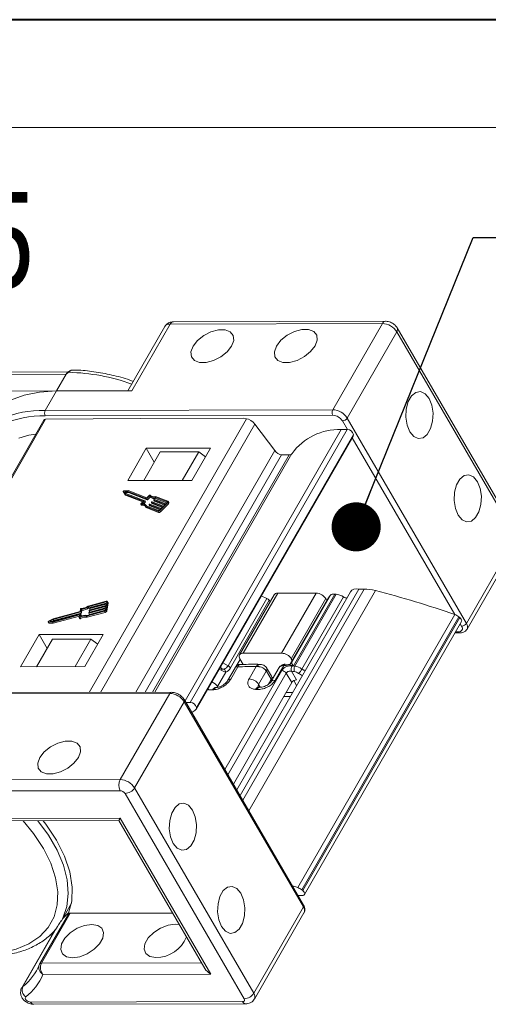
# Model space of a CAD drawing. Header units: millimetres. Extents: x 2390 to 3312, y -95 to 558.
# Tile 40 of 49: x 2970 to 3017, y 457 to 558. Entities that reach past the tile are written whole.
import ezdxf

# ---------------------------------------------------------------- set-up
doc = ezdxf.new("R2010")
doc.units = ezdxf.units.MM
doc.styles.get("Standard").update_dxf_attribs({"font": '仿宋_GB2312.ttf', "width": 0.8})
doc.dimstyles.new('ISO-25.1', dxfattribs={"dimtxt": 6, "dimasz": 5, "dimexe": 3.5, "dimexo": 0.625, "dimgap": 1.5, "dimtad": 1, "dimtoh": 1, "dimdsep": 46, "dimtxsty": 'Standard', "dimcen": 2.5, "dimadec": 0, "dimazin": 0, "dimtfac": 1, "dimtmove": 0, "dimatfit": 3, "dimfxl": 0, "dimarcsym": 0})

msp = doc.modelspace()

# ---------------------------------------------------------------- linework, layer by layer
at = {"color": 7, "lineweight": 40}
msp.add_line((3312.485, 557.64), (2390.245, 557.64), dxfattribs=at)
at = {"color": 7, "lineweight": 13}
msp.add_line((3301.506, 546.661), (2445.14, 546.661), dxfattribs=at)
at = {"color": 7, "linetype": 'Continuous', "lineweight": 15}
for p, q in [((2984.884, 526.648), (2980.979, 519.852)), ((3006.471, 526.696), (2984.884, 526.648)), ((3006.797, 526.931), (2985.21, 526.883)), ((3001.427, 517.917), (3006.471, 526.696)), ((2984.335, 526.398), (2980.573, 519.851)), ((3007.942, 525.851), (3002.899, 517.072)), ((3020.072, 504.945), (3007.942, 525.851)), ((3020.111, 505.345), (3007.981, 526.251)), ((2974.48, 521.768), (2952.954, 521.721)), ((2974.278, 521.534), (2953.05, 521.487)), ((2974.278, 521.534), (2973.302, 519.835)), ((2973.302, 519.835), (2963.95, 519.814)), ((2972.163, 517.852), (2973.302, 519.835)), ((2980.979, 519.852), (2973.302, 519.835)), ((2971.555, 517.838), (2972.163, 517.852)), ((2972.163, 517.852), (3001.427, 517.917)), ((2972.023, 516.865), (2956.064, 489.086)), ((2972.207, 516.949), (2956.199, 489.086)), ((3001.428, 517.352), (2972.165, 517.287)), ((2981.898, 517.025), (2972.207, 516.949)), ((2976.618, 489.132), (2992.635, 517.01)), ((2993.502, 516.463), (2977.801, 489.134)), ((2992.349, 517.049), (2981.898, 517.025)), ((2992.635, 517.01), (2992.349, 517.049)), ((2993.502, 516.463), (2995.528, 513.762)), ((3002.917, 515.912), (3002.409, 516.788)), ((3002.899, 517.072), (3015.029, 496.167)), ((2986.393, 488.267), (3002.268, 515.899)), ((2986.917, 488.105), (3002.893, 515.913)), ((3003.526, 515.409), (2987.55, 487.601)), ((3003.526, 515.409), (3003.521, 515.33)), ((2987.508, 487.398), (3003.485, 515.207)), ((2987.544, 487.522), (3003.521, 515.33)), ((3013.859, 497.056), (3003.406, 515.07)), ((2982.444, 514), (2980.556, 510.716)), ((2981.383, 489.142), (2995.528, 513.762)), ((2982.189, 510.719), (2983.865, 513.636)), ((2988.975, 514.015), (2982.444, 514)), ((2983.263, 512.588), (2982.444, 514)), ((2983.309, 489.147), (2997.275, 513.456)), ((2987.784, 513.645), (2983.865, 513.636)), ((2986.108, 510.728), (2987.784, 513.645)), ((2987.088, 510.73), (2988.975, 514.015)), ((2988.471, 513.137), (2987.784, 513.645)), ((2982.33, 489.144), (2996.222, 513.324)), ((2983.093, 489.146), (2996.985, 513.326)), ((2996.222, 513.324), (2996.985, 513.326)), ((2980.556, 510.716), (2987.088, 510.73)), ((2980.102, 509.596), (2980.168, 509.483)), ((2980.103, 509.595), (2980.272, 509.338)), ((2980.103, 509.595), (2980.168, 509.482)), ((2980.611, 509.678), (2980.165, 509.658)), ((2980.168, 509.483), (2980.168, 509.482)), ((2980.168, 509.482), (2980.338, 509.225)), ((2980.556, 509.605), (2980.228, 509.59)), ((2980.228, 509.59), (2980.353, 509.401)), ((2980.622, 509.492), (2980.303, 509.478)), ((2980.353, 509.401), (2982.283, 508.659)), ((2982.486, 508.863), (2980.556, 509.605)), ((2980.556, 509.605), (2980.622, 509.492)), ((2982.49, 508.956), (2980.611, 509.678)), ((2982.552, 508.75), (2980.622, 509.492)), ((2980.272, 509.338), (2982.167, 508.61)), ((2980.272, 509.338), (2980.338, 509.225)), ((2980.338, 509.225), (2982.104, 508.546)), ((2982.167, 508.61), (2981.906, 508.347)), ((2982.282, 508.636), (2982.021, 508.373)), ((2982.348, 508.523), (2982.181, 508.356)), ((2982.282, 508.636), (2982.348, 508.523)), ((2982.354, 508.542), (2982.288, 508.655)), ((2982.486, 508.863), (2982.552, 508.75)), ((2982.78, 509.137), (2982.519, 508.874)), ((2982.519, 508.874), (2982.585, 508.761)), ((2982.767, 509.213), (2982.523, 508.967)), ((2982.846, 509.024), (2982.585, 508.761)), ((2982.78, 509.137), (2982.846, 509.024)), ((2982.968, 508.492), (2983.034, 508.379)), ((2984.135, 508.041), (2982.974, 508.488)), ((2982.974, 508.488), (2983.039, 508.375)), ((2982.975, 508.511), (2983.008, 508.545)), ((2984.072, 507.977), (2983.039, 508.375)), ((2983.041, 508.556), (2984.203, 508.109)), ((2983.205, 508.73), (2983.271, 508.617)), ((2984.372, 508.279), (2983.21, 508.726)), ((2983.21, 508.726), (2983.276, 508.613)), ((2983.211, 508.749), (2983.245, 508.783)), ((2984.309, 508.215), (2983.276, 508.613)), ((2983.278, 508.794), (2984.439, 508.347)), ((2984.576, 508.529), (2983.326, 509.01)), ((2983.326, 509.01), (2983.391, 508.897)), ((2984.644, 508.597), (2983.373, 509.086)), ((2984.545, 508.453), (2983.391, 508.897)), ((2983.827, 507.642), (2984.639, 508.458)), ((2984.439, 508.347), (2984.575, 508.483)), ((2984.576, 508.529), (2984.589, 508.508)), ((2984.639, 508.458), (2984.704, 508.345)), ((2984.741, 508.459), (2984.675, 508.572)), ((2981.894, 508.309), (2981.959, 508.196)), ((2981.921, 508.298), (2981.987, 508.185)), ((2982.359, 508.066), (2983.629, 507.577)), ((2982.359, 508.066), (2982.424, 507.953)), ((2982.461, 508.121), (2982.417, 508.196)), ((2982.424, 507.953), (2983.695, 507.464)), ((2982.446, 508.126), (2983.697, 507.645)), ((2982.732, 508.254), (2982.797, 508.141)), ((2983.898, 507.803), (2982.737, 508.25)), ((2982.737, 508.25), (2982.802, 508.137)), ((2982.738, 508.273), (2982.772, 508.307)), ((2983.835, 507.74), (2982.802, 508.137)), ((2982.805, 508.318), (2983.966, 507.871)), ((2983.629, 507.577), (2983.695, 507.464)), ((2983.763, 507.667), (2983.898, 507.803)), ((2983.827, 507.642), (2983.893, 507.529)), ((2983.893, 507.529), (2984.704, 508.345)), ((2983.966, 507.871), (2984.135, 508.041)), ((2984.203, 508.109), (2984.372, 508.279)), ((3015.029, 496.167), (3020.072, 504.945)), ((3015.09, 495.567), (3020.133, 504.345)), ((3003.243, 499.392), (2991.648, 479.21)), ((3004.073, 499.661), (2991.988, 478.625)), ((2992.259, 478.157), (3004.608, 499.651)), ((3005.77, 499.497), (2992.888, 477.074)), ((3004.156, 499.65), (3004.073, 499.661)), ((3004.608, 499.651), (3004.156, 499.65)), ((2978.365, 498.414), (2976.529, 497.918)), ((2978.354, 498.346), (2976.547, 497.858)), ((2978.354, 498.346), (2978.389, 498.285)), ((2978.363, 497.535), (2978.488, 498.349)), ((2978.547, 498.276), (2978.482, 498.389)), ((2978.488, 498.349), (2978.553, 498.236)), ((2990.774, 491.843), (2994.715, 498.703)), ((2994.966, 498.516), (2991.01, 491.63)), ((2995.452, 499.069), (2991.938, 492.952)), ((2995.818, 499.236), (2992.304, 493.119)), ((2994.715, 498.703), (2994.147, 498.954)), ((2995.061, 498.389), (2994.966, 498.516)), ((2999.737, 499.244), (2995.818, 499.236)), ((2996.223, 493.128), (2999.737, 499.244)), ((3000.941, 498.705), (2997.101, 492.022)), ((3000.949, 498.717), (2997.103, 492.023)), ((3000.718, 498.681), (2997.204, 492.564)), ((2997.234, 492.143), (3001.191, 499.03)), ((3001.633, 499.147), (2997.434, 491.837)), ((3001.763, 499.133), (2997.562, 491.821)), ((2998.288, 491.509), (3002.511, 498.859)), ((3000.823, 498.5), (3000.718, 498.681)), ((3001.191, 499.03), (3000.949, 498.717)), ((2975.711, 497.372), (2972.973, 496.633)), ((2975.752, 497.635), (2975.711, 497.372)), ((2975.836, 497.609), (2975.796, 497.346)), ((2975.796, 497.346), (2975.862, 497.233)), ((2975.836, 497.609), (2975.902, 497.496)), ((2975.902, 497.496), (2975.862, 497.233)), ((2976.373, 496.9), (2978.209, 497.396)), ((2976.412, 496.976), (2978.219, 497.464)), ((2976.547, 497.858), (2976.613, 497.745)), ((2978.38, 498.222), (2976.613, 497.745)), ((2978.291, 497.646), (2976.613, 497.193)), ((2976.624, 497.261), (2978.302, 497.714)), ((2976.629, 497.441), (2976.634, 497.475)), ((2976.63, 497.435), (2976.696, 497.322)), ((2978.328, 497.883), (2976.65, 497.43)), ((2976.65, 497.43), (2976.715, 497.317)), ((2976.66, 497.498), (2978.338, 497.951)), ((2976.665, 497.679), (2976.671, 497.713)), ((2976.667, 497.672), (2976.732, 497.559)), ((2978.27, 497.509), (2976.679, 497.08)), ((2978.364, 498.121), (2976.686, 497.668)), ((2976.686, 497.668), (2976.752, 497.555)), ((2976.696, 497.736), (2978.375, 498.189)), ((2978.307, 497.747), (2976.715, 497.317)), ((2978.343, 497.984), (2976.752, 497.555)), ((2978.209, 497.396), (2978.274, 497.283)), ((2978.271, 497.51), (2978.291, 497.646)), ((2978.302, 497.714), (2978.328, 497.883)), ((2978.338, 497.951), (2978.364, 498.121)), ((2978.363, 497.535), (2978.429, 497.422)), ((2978.375, 498.189), (2978.395, 498.324)), ((2978.429, 497.422), (2978.553, 498.236)), ((2972.973, 496.633), (2972.507, 496.375)), ((2972.981, 496.57), (2972.639, 496.38)), ((2972.639, 496.38), (2972.95, 496.367)), ((2973.047, 496.457), (2972.888, 496.37)), ((2972.921, 496.294), (2975.636, 497.027)), ((2972.95, 496.367), (2975.739, 497.12)), ((2975.77, 497.323), (2972.981, 496.57)), ((2972.981, 496.57), (2973.047, 496.457)), ((2972.986, 496.181), (2975.638, 496.897)), ((2975.836, 497.21), (2973.047, 496.457)), ((2975.657, 497.016), (2975.619, 496.771)), ((2975.621, 496.757), (2975.687, 496.644)), ((2975.636, 497.027), (2975.654, 496.997)), ((2975.681, 496.758), (2975.746, 496.645)), ((2975.76, 497.109), (2975.72, 496.847)), ((2975.824, 497.002), (2975.759, 497.116)), ((2975.76, 497.109), (2975.825, 496.996)), ((2975.77, 497.323), (2975.836, 497.21)), ((2975.825, 496.996), (2975.809, 496.889)), ((2976.373, 496.9), (2976.438, 496.787)), ((2976.438, 496.787), (2978.274, 497.283)), ((2976.593, 497.204), (2976.598, 497.238)), ((2976.594, 497.197), (2976.659, 497.084)), ((2976.613, 497.193), (2976.679, 497.08)), ((2997.872, 469.252), (3013.848, 497.06)), ((3014.253, 496.834), (2998.277, 469.025)), ((2998.374, 468.946), (3014.35, 496.755)), ((2998.544, 468.541), (3014.521, 496.349)), ((3014.253, 496.834), (3014.35, 496.755)), ((2972.476, 496.323), (2972.542, 496.21)), ((2972.498, 496.312), (2972.921, 496.294)), ((2972.498, 496.312), (2972.563, 496.199)), ((2972.563, 496.199), (2972.986, 496.181)), ((2972.921, 496.294), (2972.986, 496.181)), ((3014.54, 495.883), (3014.396, 496.131)), ((2971.543, 495.027), (2969.656, 491.742)), ((2972.899, 494.549), (2971.289, 491.746)), ((2978.075, 495.042), (2971.543, 495.027)), ((2972.363, 493.615), (2971.543, 495.027)), ((2972.899, 494.549), (2976.819, 494.558)), ((2976.819, 494.558), (2975.208, 491.755)), ((2976.188, 491.757), (2978.075, 495.042)), ((2976.819, 494.558), (2977.505, 494.051)), ((3013.86, 495.198), (3014.378, 495.2)), ((3013.927, 495.316), (3014.214, 495.316)), ((2992.011, 492.496), (2991.609, 491.795)), ((2991.978, 492.553), (2992.306, 491.988)), ((2996.223, 493.128), (2992.304, 493.119)), ((2997.309, 492.383), (2997.204, 492.564)), ((2969.656, 491.742), (2976.188, 491.757)), ((2990.072, 491.404), (2989.856, 491.485)), ((2989.916, 491.59), (2990.099, 491.553)), ((2990.226, 492.129), (2990.774, 491.843)), ((2990.445, 481.284), (2996.238, 491.367)), ((2991.475, 491.647), (2990.715, 490.325)), ((2991.768, 491.737), (2991.052, 490.491)), ((2991.686, 491.93), (2991.714, 491.88)), ((2992.306, 491.988), (2991.718, 491.986)), ((2992.917, 490.511), (2993.633, 491.757)), ((2995.182, 490.787), (2994.696, 491.624)), ((2995.855, 491.495), (2995.108, 490.195)), ((2996.432, 491.886), (2995.554, 490.357)), ((2996.594, 492.004), (2996.469, 492.006)), ((2996.907, 491.97), (2996.594, 492.004)), ((2997.163, 492.062), (2997.234, 492.143)), ((2990.543, 491.198), (2989.696, 489.724)), ((2996.687, 491.087), (2990.751, 480.756)), ((2994.663, 491.307), (2993.882, 489.948)), ((2994.665, 491.304), (2994.663, 491.307)), ((2995.151, 490.467), (2994.665, 491.304)), ((2994.845, 489.935), (2995.151, 490.467)), ((2995.212, 490.665), (2995.378, 490.665)), ((2996.687, 491.087), (2997.242, 490.132)), ((2997.221, 491.294), (2997.731, 490.416)), ((2997.747, 489.825), (2997.452, 490.332)), ((2989.621, 489.633), (2989.492, 489.622)), ((2989.696, 489.724), (2989.65, 489.63)), ((2989.696, 489.724), (2989.736, 489.655)), ((2991.306, 479.8), (2997.242, 490.132)), ((2993.882, 489.948), (2994.042, 489.672)), ((2994.03, 489.672), (2993.892, 489.68)), ((2984.832, 489.033), (2955.569, 488.968)), ((2984.995, 489.15), (2955.732, 489.085)), ((2979.789, 480.254), (2984.832, 489.033)), ((2998.453, 467.482), (2986.323, 488.387)), ((2997.11, 488.717), (2996.428, 488.716)), ((2996.656, 489.112), (2997.338, 489.114)), ((2986.304, 488.187), (2981.26, 479.409)), ((2998.434, 467.282), (2986.304, 488.187)), ((2987.544, 487.522), (2987.55, 487.601)), ((2987.403, 487.294), (2987.071, 487.1)), ((2958.202, 480.206), (2979.789, 480.254)), ((2981.26, 479.409), (2993.391, 458.504)), ((2979.791, 479.123), (2958.204, 479.075)), ((2992.412, 457.936), (2980.282, 478.841)), ((2962.716, 476.28), (2979.803, 476.318)), ((2979.803, 476.318), (2989.01, 460.45)), ((2963.043, 476.046), (2979.669, 476.083)), ((2979.669, 476.083), (2988.412, 461.015)), ((2997.315, 469.444), (2997.872, 469.252)), ((2998.374, 468.946), (2998.277, 469.025)), ((2973.77, 465.818), (2974.829, 467.661)), ((2993.391, 458.504), (2998.434, 467.282)), ((2974.516, 466.558), (2971.588, 461.46)), ((2974.699, 466.641), (2971.771, 461.544)), ((2974.585, 466.743), (2973.915, 466.07)), ((2974.699, 466.641), (2985.134, 466.664)), ((2993.451, 457.904), (2998.495, 466.682)), ((2973.416, 465.317), (2969.883, 459.168)), ((2973.206, 465.009), (2969.783, 459.051)), ((2972.854, 464.397), (2972.594, 464.397)), ((2971.588, 461.46), (2971.58, 461.443)), ((2971.771, 461.544), (2988.084, 461.58)), ((2989.01, 460.45), (2971.923, 460.413)), ((2969.883, 459.168), (2969.785, 459.054)), ((2970.662, 457.605), (2992.249, 457.653)), ((2970.989, 457.371), (2992.576, 457.419))]:
    msp.add_line(p, q, dxfattribs=at)
at = {"color": 7, "linetype": 'Continuous', "lineweight": 15, "flags": 128}
for points in [[(2987.207, 524.391), (2986.991, 523.81), (2987.038, 523.299), (2987.341, 522.921), (2987.865, 522.721), (2988.545, 522.722), (2989.301, 522.926), (2990.04, 523.306), (2990.674, 523.818), (2991.126, 524.399), (2991.341, 524.98), (2991.295, 525.49), (2990.991, 525.869), (2990.468, 526.069), (2989.787, 526.067), (2989.032, 525.864), (2988.293, 525.484), (2987.659, 524.972), (2987.207, 524.391)], [(2995.698, 524.409), (2995.482, 523.829), (2995.529, 523.318), (2995.832, 522.94), (2996.356, 522.74), (2997.037, 522.741), (2997.792, 522.944), (2998.531, 523.325), (2999.165, 523.837), (2999.617, 524.418), (2999.833, 524.999), (2999.786, 525.509), (2999.483, 525.887), (2998.959, 526.088), (2998.279, 526.086), (2997.523, 525.883), (2996.784, 525.503), (2996.15, 524.991), (2995.698, 524.409)], [(2974.478, 521.748), (2974.479, 521.749), (2974.486, 521.752), (2974.494, 521.753), (2974.505, 521.751), (2974.517, 521.747), (2974.531, 521.741), (2974.546, 521.732)], [(2973.302, 519.835), (2971.584, 519.725), (2970.021, 519.408), (2968.641, 518.888), (2967.469, 518.175), (2966.529, 517.282), (2966.159, 516.787)], [(3009.271, 515.671), (3009.666, 515.194), (3010.131, 514.979), (3010.611, 515.053), (3011.046, 515.406), (3011.385, 515.996), (3011.587, 516.752), (3011.627, 517.582), (3011.501, 518.387), (3011.223, 519.069), (3010.828, 519.546), (3010.363, 519.761), (3009.883, 519.687), (3009.448, 519.334), (3009.109, 518.744), (3008.907, 517.988), (3008.867, 517.158), (3008.993, 516.353), (3009.271, 515.671)], [(2971.208, 515.445), (2970.496, 515.313), (2969.476, 515.015)], [(3014.188, 507.196), (3014.584, 506.719), (3015.049, 506.504), (3015.528, 506.577), (3015.964, 506.931), (3016.303, 507.521), (3016.504, 508.277), (3016.545, 509.107), (3016.418, 509.912), (3016.141, 510.594), (3015.745, 511.071), (3015.28, 511.286), (3014.801, 511.212), (3014.365, 510.859), (3014.026, 510.269), (3013.825, 509.513), (3013.785, 508.683), (3013.911, 507.878), (3014.188, 507.196)], [(2980.165, 509.658), (2980.152, 509.656), (2980.138, 509.651), (2980.125, 509.644), (2980.114, 509.634), (2980.106, 509.624), (2980.101, 509.613), (2980.1, 509.604), (2980.103, 509.595)], [(2982.283, 508.659), (2982.286, 508.658), (2982.288, 508.655), (2982.289, 508.653), (2982.29, 508.65), (2982.289, 508.646), (2982.288, 508.643), (2982.285, 508.639), (2982.282, 508.636)], [(2982.844, 509.226), (2982.839, 509.231), (2982.831, 509.235), (2982.822, 509.236), (2982.811, 509.236), (2982.799, 509.233), (2982.788, 509.227), (2982.777, 509.221), (2982.767, 509.213)], [(2982.974, 508.488), (2982.971, 508.489), (2982.969, 508.491), (2982.968, 508.494), (2982.967, 508.497), (2982.968, 508.5), (2982.969, 508.504), (2982.972, 508.507), (2982.975, 508.511)], [(2983.21, 508.726), (2983.208, 508.727), (2983.206, 508.729), (2983.204, 508.732), (2983.204, 508.735), (2983.205, 508.738), (2983.206, 508.742), (2983.208, 508.745), (2983.211, 508.749)], [(2984.575, 508.483), (2984.581, 508.49), (2984.585, 508.497), (2984.588, 508.504), (2984.589, 508.511), (2984.589, 508.517), (2984.586, 508.522), (2984.582, 508.526), (2984.576, 508.529)], [(2984.639, 508.458), (2984.657, 508.479), (2984.67, 508.5), (2984.679, 508.521), (2984.682, 508.541), (2984.68, 508.559), (2984.673, 508.575), (2984.661, 508.588), (2984.644, 508.597)], [(2981.906, 508.347), (2981.898, 508.338), (2981.893, 508.329), (2981.891, 508.32), (2981.892, 508.312), (2981.896, 508.306), (2981.902, 508.301), (2981.911, 508.299), (2981.921, 508.298)], [(2982.737, 508.25), (2982.734, 508.251), (2982.732, 508.253), (2982.731, 508.256), (2982.731, 508.259), (2982.731, 508.262), (2982.733, 508.266), (2982.735, 508.269), (2982.738, 508.273)], [(2978.395, 498.324), (2978.395, 498.331), (2978.394, 498.336), (2978.39, 498.341), (2978.385, 498.345), (2978.379, 498.347), (2978.372, 498.348), (2978.363, 498.348), (2978.354, 498.346)], [(2978.488, 498.349), (2978.488, 498.369), (2978.483, 498.385), (2978.473, 498.4), (2978.458, 498.41), (2978.439, 498.417), (2978.417, 498.42), (2978.391, 498.419), (2978.365, 498.414)], [(2976.65, 497.43), (2976.645, 497.43), (2976.641, 497.429), (2976.637, 497.43), (2976.634, 497.431), (2976.632, 497.433), (2976.63, 497.435), (2976.629, 497.438), (2976.629, 497.441)], [(2976.686, 497.668), (2976.682, 497.667), (2976.677, 497.667), (2976.674, 497.667), (2976.67, 497.668), (2976.668, 497.67), (2976.666, 497.673), (2976.665, 497.675), (2976.665, 497.679)], [(2972.507, 496.375), (2972.495, 496.367), (2972.485, 496.357), (2972.478, 496.346), (2972.474, 496.336), (2972.475, 496.327), (2972.479, 496.319), (2972.487, 496.314), (2972.498, 496.312)], [(2975.619, 496.771), (2975.619, 496.762), (2975.622, 496.756), (2975.628, 496.751), (2975.636, 496.748), (2975.646, 496.747), (2975.657, 496.748), (2975.669, 496.752), (2975.681, 496.758)], [(2975.636, 497.027), (2975.641, 497.028), (2975.645, 497.028), (2975.649, 497.027), (2975.652, 497.026), (2975.654, 497.024), (2975.656, 497.022), (2975.657, 497.019), (2975.657, 497.016)], [(2975.687, 496.644), (2975.688, 496.643), (2975.694, 496.638), (2975.702, 496.635), (2975.712, 496.634), (2975.723, 496.635), (2975.735, 496.639), (2975.746, 496.645)], [(2975.739, 497.12), (2975.744, 497.121), (2975.748, 497.121), (2975.752, 497.12), (2975.755, 497.119), (2975.757, 497.117), (2975.759, 497.115), (2975.76, 497.112), (2975.76, 497.109)], [(2976.613, 497.193), (2976.609, 497.192), (2976.605, 497.192), (2976.601, 497.192), (2976.598, 497.193), (2976.595, 497.195), (2976.593, 497.198), (2976.593, 497.2), (2976.593, 497.204)], [(3014.35, 496.755), (3014.435, 496.673), (3014.498, 496.586), (3014.535, 496.499), (3014.542, 496.418), (3014.521, 496.349)], [(2997.17, 492.065), (2997.198, 492.094), (2997.234, 492.143)], [(2971.619, 482.499), (2972.071, 483.08), (2972.705, 483.592), (2973.444, 483.972), (2974.2, 484.176), (2974.88, 484.177), (2975.404, 483.977), (2975.707, 483.598), (2975.754, 483.088), (2975.538, 482.507), (2975.086, 481.926), (2974.452, 481.414), (2973.713, 481.034), (2972.958, 480.83), (2972.277, 480.829), (2971.754, 481.029), (2971.45, 481.408), (2971.404, 481.918), (2971.619, 482.499)], [(2987.144, 477.158), (2986.749, 477.636), (2986.284, 477.85), (2985.804, 477.777), (2985.369, 477.424), (2985.03, 476.833), (2984.828, 476.078), (2984.788, 475.247), (2984.914, 474.442), (2985.192, 473.76), (2985.587, 473.283), (2986.053, 473.068), (2986.532, 473.142), (2986.967, 473.495), (2987.306, 474.085), (2987.508, 474.841), (2987.548, 475.671), (2987.422, 476.476), (2987.144, 477.158)], [(2969.915, 476.062), (2970.982, 474.759), (2971.981, 473.249), (2972.734, 471.739), (2973.225, 470.258), (2973.445, 468.837), (2973.389, 467.502), (2973.058, 466.281), (2972.458, 465.198), (2971.603, 464.275), (2970.508, 463.529), (2969.196, 462.977), (2967.693, 462.627), (2966.028, 462.489)], [(2973.805, 465.881), (2973.942, 466.143), (2974.36, 467.338), (2974.513, 468.651), (2974.397, 470.059), (2974.015, 471.534), (2973.374, 473.052), (2972.486, 474.583), (2971.394, 476.065)], [(2971.944, 476.066), (2972.219, 475.709), (2973.31, 474.079), (2974.133, 472.446), (2974.673, 470.845), (2974.917, 469.306), (2974.862, 467.862), (2974.508, 466.541)], [(2992.062, 468.683), (2991.667, 469.16), (2991.201, 469.375), (2990.722, 469.302), (2990.287, 468.948), (2989.948, 468.358), (2989.746, 467.603), (2989.706, 466.772), (2989.832, 465.967), (2990.11, 465.285), (2990.505, 464.808), (2990.97, 464.593), (2991.449, 464.667), (2991.885, 465.02), (2992.224, 465.61), (2992.426, 466.366), (2992.466, 467.196), (2992.339, 468.001), (2992.062, 468.683)], [(2998.326, 468.441), (2998.42, 468.453), (2998.494, 468.487), (2998.544, 468.54), (2998.566, 468.61), (2998.558, 468.691), (2998.522, 468.778), (2998.459, 468.865), (2998.374, 468.946)], [(2974.944, 462.116), (2974.332, 462.217), (2973.913, 462.511), (2973.735, 462.962), (2973.821, 463.516), (2974.16, 464.106), (2974.711, 464.661), (2975.408, 465.114), (2976.167, 465.411), (2976.896, 465.514), (2977.507, 465.413), (2977.927, 465.12), (2978.105, 464.669), (2978.019, 464.115), (2977.68, 463.525), (2977.129, 462.97), (2976.432, 462.517), (2975.673, 462.22), (2974.944, 462.116)], [(2983.435, 462.135), (2982.824, 462.236), (2982.404, 462.53), (2982.226, 462.981), (2982.312, 463.535), (2982.651, 464.125), (2983.202, 464.68), (2983.9, 465.133), (2984.658, 465.429), (2985.387, 465.533), (2985.817, 465.488)], [(2970.662, 457.605), (2970.55, 457.619), (2970.433, 457.661), (2970.323, 457.726), (2970.23, 457.808), (2970.165, 457.898), (2970.135, 457.986), (2970.141, 458.065), (2970.185, 458.125)]]:
    msp.add_lwpolyline(points, dxfattribs=at)
at = {"color": 7, "linetype": 'Continuous', "lineweight": 15}
for centre, radius, start, end in [((2984.814, 526.072), 0.58, 83.16144, 145.77664), ((2985.25, 526.483), 0.402, 95.81715, 155.74185), ((3006.84, 526.529), 0.405, 97.14603, 155.62509), ((3006.391, 524.853), 1.844, 32.72975, 87.51879), ((3007.615, 526.084), 0.402, 324.49957, 24.42218), ((2974.771, 521.263), 0.562, 129.37289, 151.17587), ((2974.021, 501.036), 20.702, 70.39266, 88.545), ((2971.719, 507.928), 9.911, 90.95082, 117.47001), ((2972.71, 517.571), 0.615, 152.72975, 207.51879), ((3001.974, 517.636), 0.615, 152.72975, 207.51879), ((3001.347, 516.075), 1.844, 32.72975, 87.51879), ((2971.945, 506.674), 10.615, 88.81379, 113.2683), ((3001.375, 516.123), 1.229, 32.72975, 87.51879), ((3002.38, 517.402), 0.615, 272.73394, 327.5146), ((3002.042, 510.037), 5.866, 87.79666, 144.3522), ((3002.876, 502.96), 12.953, 89.92295, 92.68917), ((3002.905, 515.278), 0.636, 11.92797, 91.03306), ((3003.238, 515.346), 0.284, 330.46652, 356.66572), ((2997.015, 513.648), 0.324, 264.64092, 323.58247), ((2982.077, 507.98), 0.398, 21.65808, 98.11381), ((2982.338, 508.537), 0.0168, 305.96135, 18.57309), ((2982.493, 508.897), 0.0349, 258.43238, 317.99567), ((2982.497, 508.99), 0.0349, 258.43238, 317.99567), ((2982.559, 508.784), 0.0349, 258.43238, 317.99567), ((2983.161, 509.54), 0.555, 226.6309, 287.23953), ((2983.206, 509.526), 0.471, 219.63409, 290.80727), ((2983.227, 509.427), 0.555, 226.6309, 287.23953), ((2983.034, 508.521), 0.0349, 78.43238, 137.99567), ((2983.042, 508.384), 0.00967, 210.96105, 251.19225), ((2983.271, 508.759), 0.0349, 78.43238, 137.99567), ((2983.279, 508.622), 0.00967, 210.96105, 251.19225), ((2984.645, 508.427), 0.101, 305.96135, 18.57309), ((2982.013, 507.943), 0.367, 19.64525, 104.44088), ((2981.981, 508.212), 0.027, 216.39343, 282.28072), ((2982.061, 507.738), 0.454, 49.695, 99.42012), ((2982.798, 508.283), 0.0349, 78.43238, 137.99567), ((2982.806, 508.146), 0.00967, 210.96105, 251.19225), ((2983.671, 507.783), 0.209, 258.43238, 317.99567), ((2983.737, 507.67), 0.209, 258.43238, 317.99567), ((2983.711, 507.714), 0.0698, 258.43238, 317.99567), ((3004.574, 494.937), 4.714, 75.30415, 89.59513), ((2981.752, 405.257), 97.252, 70.72917, 75.70158), ((2995.779, 498.835), 0.402, 84.50669, 144.43139), ((2999.684, 498.016), 1.229, 32.72975, 87.51879), ((2975.819, 497.612), 0.0716, 87.51037, 161.2122), ((2975.763, 497.357), 0.0349, 282.25287, 341.81616), ((2975.847, 498.789), 1.106, 268.74095, 308.05283), ((2975.782, 498.9), 1.293, 272.39546, 306.27472), ((2975.848, 498.787), 1.293, 272.39546, 306.27472), ((2976.667, 497.464), 0.0349, 102.25287, 161.81616), ((2976.704, 497.702), 0.0349, 102.25287, 161.81616), ((2976.745, 497.57), 0.0168, 221.67545, 294.28719), ((2978.164, 497.6), 0.209, 282.25287, 341.81616), ((2978.204, 497.532), 0.0698, 282.25287, 341.81616), ((2978.23, 497.487), 0.209, 282.25287, 341.81616), ((2978.497, 498.247), 0.058, 349.05629, 29.28749), ((2976.205, 495.965), 0.95, 79.81332, 123.45695), ((2976.249, 495.928), 1.061, 81.19133, 119.96516), ((2976.27, 495.852), 0.95, 79.81332, 123.45695), ((2975.816, 496.998), 0.00967, 349.05629, 29.28749), ((2975.829, 497.244), 0.0349, 282.25287, 341.81616), ((2976.631, 497.227), 0.0349, 102.25287, 161.81616), ((2976.672, 497.095), 0.0168, 221.67545, 294.28719), ((2976.708, 497.333), 0.0168, 221.67545, 294.28719), ((3013.396, 495.776), 1.362, 50.97846, 70.61013), ((2972.562, 496.223), 0.0239, 214.01795, 273.54147), ((3014.269, 495.661), 0.349, 260.92099, 39.33831), ((3014.51, 496.497), 0.615, 272.73394, 327.5146), ((3014.538, 495.814), 0.604, 336.05717, 35.72416), ((3014.397, 495.4), 0.201, 204.50435, 264.42094), ((2992.248, 492.774), 0.349, 80.92099, 219.33831), ((2996.169, 491.899), 1.229, 32.72975, 87.51879), ((2989.526, 491.58), 0.574, 342.11918, 357.26129), ((2990.065, 491.141), 0.481, 6.89182, 50.82535), ((2990.512, 491.315), 0.589, 32.28789, 63.59193), ((2993.033, 461.205), 30.558, 88.87541, 92.37314), ((2994.402, 491.493), 0.32, 324.56032, 27.41392), ((2994.403, 491.491), 0.322, 324.49893, 24.42947), ((2996.164, 490.748), 0.624, 32.97949, 83.18521), ((2996.382, 491.937), 0.0884, 168.55091, 212.91759), ((2996.494, 491.607), 0.4, 93.64135, 119.71797), ((2996.495, 491.802), 0.206, 97.3922, 155.0209), ((2996.355, 491.108), 0.783, 84.30842, 93.4224), ((2996.605, 491.819), 0.185, 93.27805, 158.71173), ((2992.878, 454.928), 37.129, 83.73664, 84.506), ((2997.903, 491.519), 0.718, 154.62476, 198.27037), ((2992.784, 453.964), 38.126, 83.14871, 83.26669), ((2992.761, 453.679), 38.443, 82.82601, 83.01933), ((2998.198, 491.478), 0.722, 151.65503, 197.70844), ((2997.335, 490.295), 1.543, 51.87124, 81.52872), ((2996.811, 492.36), 1.705, 311.18397, 330.05416), ((2998.67, 491.986), 0.611, 231.26354, 266.88561), ((2991.033, 490.106), 0.386, 87.12209, 145.64236), ((2992.845, 489.28), 1.234, 32.7954, 86.62888), ((2995.457, 489.931), 0.437, 77.1356, 143.15564), ((2994.889, 490.654), 0.322, 324.49893, 24.42947), ((2992.784, 453.714), 37.841, 82.82564, 83.26625), ((2997.76, 489.802), 0.615, 92.73394, 147.5146), ((2997.377, 490.368), 0.9, 51.87124, 81.52872), ((2998.762, 492.149), 1.356, 232.31234, 251.93691), ((2988.663, 489.058), 1.228, 32.81219, 68.31475), ((2989.554, 489.206), 0.42, 97.98707, 154.43964), ((2991.547, 462.639), 26.854, 94.79578, 95.06919), ((2989.68, 489.219), 0.419, 97.47844, 154.52891), ((2993.917, 489.301), 0.38, 93.48048, 157.70575), ((2991.63, 455.061), 34.439, 86.54654, 86.77779), ((2994.054, 489.294), 0.378, 93.22225, 157.82004), ((2985.009, 488.959), 0.192, 94.1543, 157.37903), ((2984.752, 487.19), 1.844, 32.72975, 87.51879), ((2986.151, 488.303), 0.192, 322.86114, 26.0895), ((2986.901, 474.989), 13.115, 89.93241, 91.79137), ((2986.928, 487.469), 0.636, 11.92797, 91.03306), ((2987.265, 487.538), 0.28, 299.5181, 356.72297), ((2980.882, 479.691), 1.229, 152.72975, 207.51879), ((2979.709, 478.412), 1.844, 32.72975, 87.51879), ((2980.223, 480.069), 1.23, 272.73394, 327.5146), ((2979.765, 478.509), 0.615, 32.72975, 87.51879), ((2997.419, 467.967), 1.362, 50.97846, 70.61013), ((2998.254, 482.174), 13.734, 268.50198, 270.30352), ((2998.27, 467.399), 0.201, 324.49893, 24.42947), ((2997.958, 466.931), 0.592, 335.1376, 36.42312), ((2974.678, 466.444), 0.198, 83.94252, 144.99556), ((2983.428, 465.497), 3.362, 270.11401, 337.92436), ((2966.394, 463.539), 5.593, 308.59477, 337.99422), ((2971.75, 461.347), 0.198, 83.94252, 144.99556), ((2966.519, 462.716), 5.875, 308.60826, 336.9149), ((2970.659, 458.827), 0.847, 156.29828, 235.97127), ((2992.353, 459.164), 1.23, 272.73394, 327.5146), ((2992.915, 458.153), 0.591, 334.93577, 36.44156), ((2971.016, 457.754), 0.384, 202.86844, 266.06792), ((2992.277, 457.825), 0.175, 260.92099, 39.33831), ((2992.603, 457.802), 0.384, 202.86442, 266.10801)]:
    msp.add_arc(centre, radius, start, end, dxfattribs=at)
for centre, major_axis, ratio, start_param, end_param in [((2972.371, 516.667), (-0.348, 0.197), 0.5811455, 5.4945551, 6.279872), ((2992.963, 516.445), (-0.648, 0.475), 0.4880396, 4.1559839, 5.5522473), ((2995.959, 513.776), (-0.519, 0.38), 0.4880396, 1.0143913, 2.4106547), ((3004.893, 498.248), (-1.621, 1.188), 0.4880396, 5.5522473, 6.3375642), ((2994.64, 498.516), (-0.365, 0.166), 0.5031063, 3.8792448, 4.7342975), ((3001.897, 498.657), (-0.731, 0.332), 0.5031063, 5.2961369, 6.1657847), ((3012.466, 478.996), (-30.063, 13.665), 0.5031063, 5.291643, 5.2961369), ((3002.076, 498.546), (-0.877, 0.399), 0.5031063, 4.4317572, 5.291643), ((3002.693, 498.99), (-0.365, 0.166), 0.5031063, 1.2901645, 2.2885221), ((2989.597, 493.501), (-0.861, 1.956), 0.5281422, 3.0587462, 3.5125103), ((2989.923, 493.501), (-0.531, 2.33), 0.5360546, 3.2138886, 3.6676526), ((2980.129, 476.884), (0.46, 0.801), 0.0000704, 2.3561539, 3.1416333), ((2989.336, 461.017), (-0.981, 0.564), 0.5773346, 0.7853575, 1.5707557)]:
    msp.add_ellipse(centre, major_axis=major_axis, ratio=ratio, start_param=start_param, end_param=end_param, dxfattribs=at)
for points, knots in [([(2985.21, 526.883), (2985.064, 526.866), (2984.803, 526.836), (2984.498, 526.64), (2984.391, 526.468), (2984.346, 526.394)], [0, 0, 0, 0, 0.4203473, 0.7543441, 1, 1, 1, 1]), ([(3007.981, 526.251), (3007.912, 526.348), (3007.762, 526.562), (3007.399, 526.807), (3007.054, 526.921), (3006.846, 526.929), (3006.797, 526.931)], [0, 0, 0, 0, 0.25411798, 0.55419158, 0.894353, 1, 1, 1, 1]), ([(2974.546, 521.732), (2974.531, 521.719), (2974.447, 521.651), (2974.355, 521.587), (2974.279, 521.535), (2974.278, 521.534)], [0, 0, 0, 0, 0.17536982, 0.98791285, 1, 1, 1, 1]), ([(2974.477, 521.75), (2974.457, 521.731), (2974.435, 521.713), (2974.412, 521.695), (2974.411, 521.695)], [0, 0, 0, 0, 0.97007515, 1, 1, 1, 1]), ([(2974.945, 521.954), (2974.908, 521.956), (2974.808, 521.962), (2974.651, 521.885), (2974.542, 521.8), (2974.477, 521.747), (2974.472, 521.743)], [0, 0, 0, 0, 0.2107932, 0.5705729, 0.9681081, 1, 1, 1, 1]), ([(2974.952, 521.96), (2974.907, 521.957), (2974.808, 521.951), (2974.672, 521.855), (2974.581, 521.766), (2974.546, 521.732)], [0, 0, 0, 0, 0.34537622, 0.74797838, 1, 1, 1, 1]), ([(2981.125, 520.811), (2981.006, 520.856), (2980.274, 521.13), (2978.925, 521.476), (2977.114, 521.825), (2975.793, 521.953), (2975.091, 521.96), (2974.952, 521.961)], [0, 0, 0, 0, 0.05599349, 0.34619174, 0.63685012, 0.92808172, 1, 1, 1, 1]), ([(3014.378, 495.2), (3014.473, 495.207), (3014.674, 495.223), (3014.934, 495.35), (3015.039, 495.504), (3015.085, 495.572)], [0, 0, 0, 0, 0.3349512, 0.7047677, 1, 1, 1, 1]), ([(2990.024, 491.778), (2990.033, 491.717), (2990.044, 491.636), (2990.088, 491.57), (2990.099, 491.553)], [0, 0, 0, 0, 0.7487114, 1, 1, 1, 1]), ([(2990.543, 491.198), (2990.479, 491.219), (2990.378, 491.251), (2990.208, 491.335), (2990.115, 491.382), (2990.072, 491.404)], [0, 0, 0, 0, 0.4888523, 0.7673082, 1, 1, 1, 1]), ([(2990.099, 491.553), (2990.122, 491.544), (2990.172, 491.524), (2990.262, 491.503), (2990.327, 491.504), (2990.363, 491.512), (2990.369, 491.514)], [0, 0, 0, 0, 0.2175422, 0.4865899, 0.9183851, 1, 1, 1, 1]), ([(2991.475, 491.647), (2991.48, 491.654), (2991.489, 491.669), (2991.508, 491.689), (2991.531, 491.707), (2991.559, 491.721), (2991.592, 491.733), (2991.627, 491.74), (2991.663, 491.743), (2991.695, 491.744), (2991.729, 491.742), (2991.754, 491.739), (2991.767, 491.737), (2991.768, 491.737)], [0, 0, 0, 0, 0.0922081, 0.1967731, 0.3019663, 0.4091129, 0.516925, 0.6490634, 0.7338195, 0.8188982, 0.9049692, 0.9913768, 1, 1, 1, 1]), ([(2992.003, 491.959), (2991.97, 491.96), (2991.859, 491.961), (2991.683, 491.878), (2991.538, 491.76), (2991.492, 491.667), (2991.481, 491.644)], [0, 0, 0, 0, 0.1544207, 0.5140199, 0.8845442, 1, 1, 1, 1]), ([(2992.003, 491.959), (2991.991, 491.961), (2991.936, 491.971), (2991.879, 491.923), (2991.814, 491.844), (2991.785, 491.786), (2991.769, 491.738), (2991.768, 491.737)], [0, 0, 0, 0, 0.1177772, 0.5301567, 0.6588359, 0.9915815, 1, 1, 1, 1]), ([(2994.109, 491.989), (2993.687, 491.995), (2992.956, 492.005), (2992.247, 491.977), (2991.948, 491.965)], [0, 0, 0, 0, 0.5777988, 1, 1, 1, 1]), ([(2994.054, 491.981), (2994.037, 491.984), (2993.962, 491.997), (2993.866, 491.952), (2993.743, 491.873), (2993.679, 491.813), (2993.634, 491.758), (2993.633, 491.757)], [0, 0, 0, 0, 0.1205518, 0.5296396, 0.6288324, 0.9919527, 1, 1, 1, 1]), ([(2994.663, 491.307), (2994.628, 491.357), (2994.562, 491.452), (2994.394, 491.587), (2994.179, 491.698), (2993.985, 491.748), (2993.803, 491.769), (2993.706, 491.767), (2993.635, 491.757), (2993.633, 491.757)], [0, 0, 0, 0, 0.171927, 0.3327714, 0.5434025, 0.7557477, 0.8072928, 0.9958297, 1, 1, 1, 1]), ([(2994.682, 491.638), (2994.678, 491.647), (2994.641, 491.736), (2994.502, 491.854), (2994.298, 491.957), (2994.143, 491.995), (2994.063, 491.988), (2994.054, 491.987)], [0, 0, 0, 0, 0.0408296, 0.3824324, 0.6804557, 0.9614149, 1, 1, 1, 1]), ([(2996.308, 491.889), (2996.216, 491.845), (2996.029, 491.757), (2995.919, 491.58), (2995.863, 491.49)], [0, 0, 0, 0, 0.4897656, 1, 1, 1, 1]), ([(2996.301, 491.945), (2996.265, 491.928), (2996.134, 491.863), (2995.982, 491.705), (2995.9, 491.553), (2995.869, 491.495)], [0, 0, 0, 0, 0.1870942, 0.6905558, 1, 1, 1, 1]), ([(2996.238, 491.367), (2996.282, 491.43), (2996.37, 491.555), (2996.587, 491.711), (2996.783, 491.799), (2996.899, 491.828), (2996.928, 491.835)], [0, 0, 0, 0, 0.2974144, 0.5955579, 0.8957681, 1, 1, 1, 1]), ([(2997.332, 491.818), (2997.305, 491.832), (2997.179, 491.895), (2997.03, 491.961), (2996.928, 491.965), (2996.906, 491.966)], [0, 0, 0, 0, 0.18045068, 0.818999, 1, 1, 1, 1]), ([(2997.167, 492.068), (2997.137, 492.042), (2997.068, 491.985), (2996.955, 491.965), (2996.913, 491.974), (2996.907, 491.975)], [0, 0, 0, 0, 0.4092715, 0.9220343, 1, 1, 1, 1]), ([(2997.254, 491.827), (2997.149, 491.835), (2997.042, 491.843), (2996.93, 491.836), (2996.928, 491.835)], [0, 0, 0, 0, 0.9847385, 1, 1, 1, 1]), ([(2997.171, 492.066), (2997.174, 492.068), (2997.176, 492.07), (2997.173, 492.068), (2997.172, 492.067)], [0, 0, 0, 0, 0.8333819, 1, 1, 1, 1]), ([(2997.234, 492.143), (2997.244, 492.133), (2997.27, 492.109), (2997.326, 491.968), (2997.373, 491.851), (2997.385, 491.82)], [0, 0, 0, 0, 0.331117, 0.82015519, 1, 1, 1, 1]), ([(2997.385, 491.82), (2997.38, 491.819), (2997.361, 491.814), (2997.344, 491.816), (2997.332, 491.818)], [0, 0, 0, 0, 0.3090159, 1, 1, 1, 1]), ([(2997.434, 491.837), (2997.432, 491.837), (2997.416, 491.831), (2997.4, 491.825), (2997.385, 491.82)], [0, 0, 0, 0, 0.0997492, 1, 1, 1, 1]), ([(2991.052, 490.491), (2990.973, 490.376), (2990.815, 490.145), (2990.437, 489.83), (2990.008, 489.584), (2989.612, 489.44), (2989.391, 489.41), (2989.302, 489.399)], [0, 0, 0, 0, 0.2117126, 0.4245245, 0.6390622, 0.8553302, 1, 1, 1, 1]), ([(2990.713, 490.323), (2990.712, 490.32), (2990.698, 490.291), (2990.619, 490.183), (2990.467, 490.032), (2990.254, 489.872), (2990.012, 489.741), (2989.799, 489.663), (2989.663, 489.636), (2989.631, 489.635), (2989.625, 489.635)], [0, 0, 0, 0, 0.0158897, 0.1600268, 0.3081115, 0.4756147, 0.6582693, 0.8239807, 0.9667205, 1, 1, 1, 1]), ([(2993.565, 489.445), (2993.432, 489.464), (2993.166, 489.501), (2992.897, 489.689), (2992.768, 489.956), (2992.786, 490.246), (2992.88, 490.436), (2992.917, 490.511)], [0, 0, 0, 0, 0.2173984, 0.4337301, 0.6480219, 0.8605876, 1, 1, 1, 1]), ([(2995.554, 490.357), (2995.474, 490.245), (2995.315, 490.018), (2994.921, 489.734), (2994.469, 489.531), (2994.043, 489.434), (2993.801, 489.436), (2993.704, 489.437)], [0, 0, 0, 0, 0.210692, 0.4224483, 0.6367154, 0.8538269, 1, 1, 1, 1]), ([(2997.221, 491.294), (2997.192, 491.299), (2997.119, 491.311), (2996.995, 491.298), (2996.865, 491.253), (2996.754, 491.18), (2996.709, 491.118), (2996.687, 491.087)], [0, 0, 0, 0, 0.1500821, 0.3667828, 0.5798286, 0.7904234, 1, 1, 1, 1]), ([(2989.175, 489.387), (2989.047, 489.383), (2988.853, 489.375), (2988.741, 489.452), (2988.703, 489.478)], [0, 0, 0, 0, 0.6565585, 1, 1, 1, 1]), ([(2989.495, 489.623), (2989.49, 489.623), (2989.445, 489.615), (2989.418, 489.625), (2989.432, 489.62), (2989.434, 489.619)], [0, 0, 0, 0, 0.0877094, 0.8535413, 1, 1, 1, 1]), ([(2993.894, 489.681), (2993.889, 489.681), (2993.831, 489.68), (2993.784, 489.7), (2993.788, 489.696), (2993.79, 489.695)], [0, 0, 0, 0, 0.06202611, 0.67423558, 1, 1, 1, 1]), ([(2993.882, 489.948), (2993.866, 489.915), (2993.826, 489.831), (2993.808, 489.739), (2993.83, 489.694), (2993.833, 489.689)], [0, 0, 0, 0, 0.36977911, 0.93184736, 1, 1, 1, 1]), ([(2995.106, 490.193), (2995.105, 490.191), (2995.095, 490.17), (2995.03, 490.083), (2994.896, 489.961), (2994.7, 489.834), (2994.459, 489.731), (2994.232, 489.677), (2994.082, 489.667), (2994.041, 489.672), (2994.034, 489.673)], [0, 0, 0, 0, 0.0158238, 0.157643, 0.3030052, 0.4631753, 0.6399056, 0.8222876, 0.9731351, 1, 1, 1, 1]), ([(2986.323, 488.387), (2986.271, 488.465), (2986.14, 488.659), (2985.818, 488.914), (2985.404, 489.112), (2985.128, 489.138), (2984.995, 489.15)], [0, 0, 0, 0, 0.1844449, 0.4608959, 0.7393802, 1, 1, 1, 1]), ([(2998.488, 466.685), (2998.497, 466.695), (2998.567, 466.779), (2998.596, 466.995), (2998.567, 467.257), (2998.488, 467.413), (2998.453, 467.482)], [0, 0, 0, 0, 0.0469255, 0.3951527, 0.730966, 1, 1, 1, 1]), ([(2966.353, 462.261), (2966.54, 462.265), (2967.285, 462.277), (2968.512, 462.434), (2969.965, 462.806), (2971.258, 463.368), (2972.36, 464.109), (2973.229, 464.949), (2973.618, 465.601), (2973.794, 465.896)], [0, 0, 0, 0, 0.05526035, 0.21939201, 0.38362537, 0.54715934, 0.70906351, 0.86852285, 1, 1, 1, 1]), ([(2971.923, 460.413), (2971.922, 460.414), (2971.839, 460.472), (2971.688, 460.615), (2971.553, 460.853), (2971.498, 461.087), (2971.506, 461.284), (2971.557, 461.395), (2971.58, 461.443)], [0, 0, 0, 0, 0.0043229, 0.2411359, 0.4802145, 0.6507573, 0.8471889, 1, 1, 1, 1]), ([(2971.771, 461.544), (2971.747, 461.495), (2971.693, 461.382), (2971.664, 461.174), (2971.68, 460.919), (2971.76, 460.652), (2971.863, 460.484), (2971.922, 460.414), (2971.923, 460.413)], [0, 0, 0, 0, 0.1527745, 0.3491889, 0.5197523, 0.7588764, 0.9956783, 1, 1, 1, 1]), ([(2969.79, 459.056), (2969.785, 459.051), (2969.703, 458.955), (2969.654, 458.711), (2969.66, 458.382), (2969.776, 458.071), (2969.992, 457.779), (2970.331, 457.523), (2970.69, 457.387), (2970.918, 457.375), (2970.989, 457.371)], [0, 0, 0, 0, 0.0077287, 0.1536798, 0.2830392, 0.411139, 0.5532213, 0.7213293, 0.9122736, 1, 1, 1, 1]), ([(2992.576, 457.419), (2992.722, 457.436), (2992.983, 457.466), (2993.289, 457.662), (2993.395, 457.835), (2993.44, 457.909)], [0, 0, 0, 0, 0.4198013, 0.7533643, 1, 1, 1, 1])]:
    msp.add_open_spline(points, degree=3, knots=knots, dxfattribs=at)

# ---------------------------------------------------------------- texts
at = {"color": 5, "lineweight": 9, "insert": (2965.774, 540.367), "char_height": 10, "width": 1.5, "attachment_point": 1}
msp.add_mtext('5', dxfattribs=at)

# ---------------------------------------------------------------- leaders
at = {"color": 5, "lineweight": 9}
msp.add_leader([(3003.804, 505.992), (3015.702, 535.444), (3023.408, 535.444)], dimstyle='ISO-25.1', override={"dimgap": 1.5, "dimtad": 0, "dimldrblk": 'Dot'}, dxfattribs=at)

doc.saveas('drawing.dxf')
